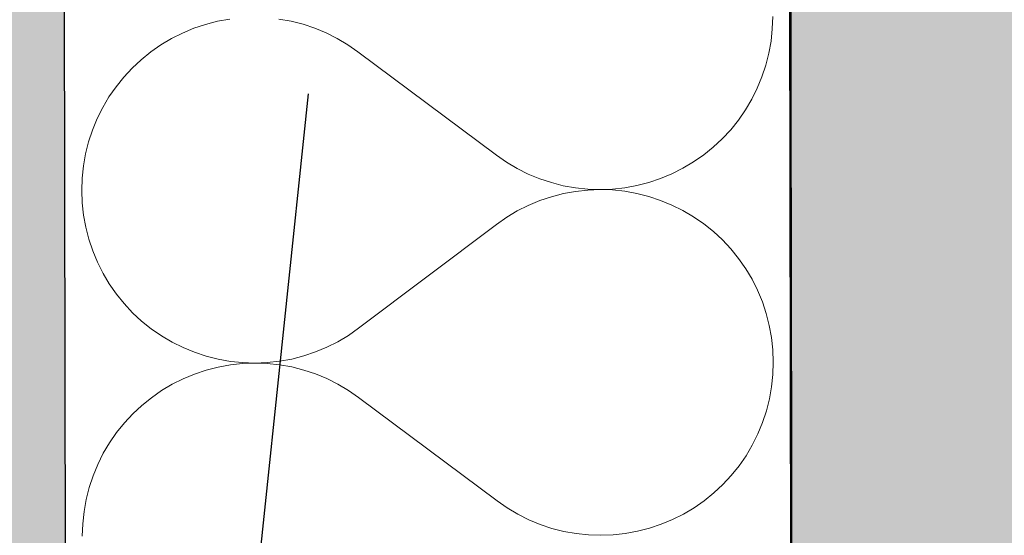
# Model space of a CAD drawing. Header units: millimetres. Extents: x -25972 to 4435, y -2839 to 20217.
# Tile 109 of 110: x -11142 to -10925, y 9657 to 9770. Entities that reach past the tile are written whole.
import ezdxf

# ---------------------------------------------------------------- set-up
doc = ezdxf.new("R2010")
doc.units = ezdxf.units.MM
doc.header["$MEASUREMENT"] = 0
doc.linetypes.add('Wipeout_Contour', pattern=[1000, 0, -1000])
for name, color, linetype in [('7._POHLED ZÁPADNÍ_2_3D prvky fasada nove', 7, 'Continuous'), ('7._POHLED ZÁPADNÍ_2_Konstrukce - nosné', 7, 'Continuous'), ('7._POHLED ZÁPADNÍ_2_Nové_Konstrukce - nosné', 7, 'Continuous'), ('7._POHLED ZÁPADNÍ_2_Nové_Kóty - SP', 7, 'Continuous'), ('7._POHLED ZÁPADNÍ_2_Nové_Výplně – Řezové', 7, 'Continuous'), ('7._POHLED ZÁPADNÍ_2_Nové_VÝTAH VAR 1', 7, 'Continuous'), ('7._POHLED ZÁPADNÍ_2_Výplně – Řezové', 7, 'Continuous')]:
    doc.layers.add(name, color=color, linetype=linetype)

# ---------------------------------------------------------------- blocks, each defined once
blk = doc.blocks.new('*X3', base_point=(-26263.07, -5016.56))
at = {"layer": '7._POHLED ZÁPADNÍ_2_Nové_Výplně – Řezové', "color": 21, "linetype": 'Continuous', "lineweight": 20, "true_color": 0xffaaaa}
for p, q in [((-11128.04, 9772.82), (-11128.13, 9770.1)), ((-11128.13, 9770.1), (-11128.03, 9767.38)), ((-11024.6, 9768.74), (-11027.18, 9767.87)), ((-11021.97, 9769.42), (-11024.6, 9768.74)), ((-11019.29, 9769.91), (-11021.97, 9769.42)), ((-11016.59, 9770.2), (-11019.29, 9769.91)), ((-11013.87, 9770.31), (-11016.59, 9770.2)), ((-11011.15, 9770.22), (-11013.87, 9770.31)), ((-11008.45, 9769.93), (-11011.15, 9770.22)), ((-11005.77, 9769.46), (-11008.45, 9769.93)), ((-11003.13, 9768.79), (-11005.77, 9769.46)), ((-11000.55, 9767.94), (-11003.13, 9768.79)), ((-11128.03, 9767.38), (-11127.73, 9764.68)), ((-11029.69, 9766.82), (-11032.12, 9765.6)), ((-11027.18, 9767.87), (-11029.69, 9766.82)), ((-10998.03, 9766.9), (-11000.55, 9767.94)), ((-10995.6, 9765.69), (-10998.03, 9766.9)), ((-11127.73, 9764.68), (-11127.25, 9762)), ((-11034.46, 9764.21), (-11036.69, 9762.65)), ((-11032.12, 9765.6), (-11034.46, 9764.21)), ((-10993.25, 9764.31), (-10995.6, 9765.69)), ((-10991.02, 9762.76), (-10993.25, 9764.31)), ((-11127.25, 9762), (-11126.57, 9759.37)), ((-11067.12, 9739.73), (-11036.69, 9762.65)), ((-10988.89, 9761.06), (-10991.02, 9762.76)), ((-10986.9, 9759.21), (-10988.89, 9761.06)), ((-11126.57, 9759.37), (-11125.7, 9756.79)), ((-10985.04, 9757.22), (-10986.9, 9759.21)), ((-11125.7, 9756.79), (-11124.66, 9754.27)), ((-10983.33, 9755.11), (-10985.04, 9757.22)), ((-11124.66, 9754.27), (-11123.44, 9751.84)), ((-10981.77, 9752.88), (-10983.33, 9755.11)), ((-11123.44, 9751.84), (-11122.04, 9749.51)), ((-10980.38, 9750.54), (-10981.77, 9752.88)), ((-11122.04, 9749.51), (-11120.49, 9747.28)), ((-10979.16, 9748.11), (-10980.38, 9750.54)), ((-11120.49, 9747.28), (-11118.77, 9745.16)), ((-10978.11, 9745.6), (-10979.16, 9748.11)), ((-11118.77, 9745.16), (-11116.92, 9743.17)), ((-10977.25, 9743.02), (-10978.11, 9745.6)), ((-11116.92, 9743.17), (-11114.92, 9741.32)), ((-10976.57, 9740.38), (-10977.25, 9743.02)), ((-11114.92, 9741.32), (-11112.8, 9739.62)), ((-10976.08, 9737.71), (-10976.57, 9740.38)), ((-11112.8, 9739.62), (-11110.56, 9738.08)), ((-11071.69, 9736.78), (-11069.36, 9738.18)), ((-11069.36, 9738.18), (-11067.12, 9739.73)), ((-11110.56, 9738.08), (-11108.22, 9736.69)), ((-11108.22, 9736.69), (-11105.78, 9735.48)), ((-11074.12, 9735.56), (-11071.69, 9736.78)), ((-10975.78, 9735), (-10976.08, 9737.71)), ((-11105.78, 9735.48), (-11103.27, 9734.44)), ((-11103.27, 9734.44), (-11100.68, 9733.59)), ((-11079.21, 9733.64), (-11076.63, 9734.51)), ((-11076.63, 9734.51), (-11074.12, 9735.56)), ((-10975.68, 9732.28), (-10975.78, 9735)), ((-11100.68, 9733.59), (-11098.05, 9732.93)), ((-11098.05, 9732.93), (-11095.37, 9732.45)), ((-11095.37, 9731.68), (-11098.04, 9731.19)), ((-11095.37, 9732.45), (-11092.66, 9732.16)), ((-11092.66, 9731.97), (-11095.37, 9731.68)), ((-11092.66, 9732.16), (-11089.94, 9732.07)), ((-11089.94, 9732.07), (-11092.66, 9731.97)), ((-11089.94, 9732.07), (-11087.22, 9732.18)), ((-11087.22, 9731.98), (-11089.94, 9732.07)), ((-11087.22, 9732.18), (-11084.52, 9732.48)), ((-11084.52, 9731.69), (-11087.22, 9731.98)), ((-11084.52, 9732.48), (-11081.84, 9732.97)), ((-11081.84, 9731.21), (-11084.52, 9731.69)), ((-11081.84, 9732.97), (-11079.21, 9733.64)), ((-10975.77, 9729.56), (-10975.68, 9732.28)), ((-11103.26, 9729.65), (-11105.77, 9728.61)), ((-11100.68, 9730.52), (-11103.26, 9729.65)), ((-11098.04, 9731.19), (-11100.68, 9730.52)), ((-11079.2, 9730.54), (-11081.84, 9731.21)), ((-11076.62, 9729.69), (-11079.2, 9730.54)), ((-11074.11, 9728.65), (-11076.62, 9729.69)), ((-10976.06, 9726.86), (-10975.77, 9729.56)), ((-11108.2, 9727.39), (-11110.54, 9726)), ((-11105.77, 9728.61), (-11108.2, 9727.39)), ((-11071.67, 9727.43), (-11074.11, 9728.65)), ((-11069.33, 9726.05), (-11071.67, 9727.43)), ((-11110.54, 9726), (-11112.77, 9724.44)), ((-11067.1, 9724.5), (-11069.33, 9726.05)), ((-10976.54, 9724.18), (-10976.06, 9726.86)), ((-11112.77, 9724.44), (-11114.89, 9722.73)), ((-11067.1, 9724.5), (-11036.58, 9701.7)), ((-10977.21, 9721.54), (-10976.54, 9724.18)), ((-11116.88, 9720.88), (-11118.73, 9718.88)), ((-11114.89, 9722.73), (-11116.88, 9720.88)), ((-10978.06, 9718.96), (-10977.21, 9721.54)), ((-11118.73, 9718.88), (-11120.43, 9716.76)), ((-10979.1, 9716.45), (-10978.06, 9718.96)), ((-11120.43, 9716.76), (-11121.98, 9714.52)), ((-10980.31, 9714.01), (-10979.1, 9716.45)), ((-11121.98, 9714.52), (-11123.36, 9712.18)), ((-11123.36, 9712.18), (-11124.58, 9709.75)), ((-10981.7, 9711.67), (-10980.31, 9714.01)), ((-10983.24, 9709.43), (-10981.7, 9711.67)), ((-11124.58, 9709.75), (-11125.61, 9707.23)), ((-10984.95, 9707.31), (-10983.24, 9709.43)), ((-11125.61, 9707.23), (-11126.47, 9704.65)), ((-10986.8, 9705.32), (-10984.95, 9707.31)), ((-11126.47, 9704.65), (-11127.14, 9702.01)), ((-10990.9, 9701.75), (-10988.79, 9703.46)), ((-10988.79, 9703.46), (-10986.8, 9705.32)), ((-11127.14, 9702.01), (-11127.61, 9699.33)), ((-11036.58, 9701.7), (-11034.34, 9700.15)), ((-10993.14, 9700.2), (-10990.9, 9701.75)), ((-11127.61, 9699.33), (-11127.9, 9696.63)), ((-11034.34, 9700.15), (-11032, 9698.76)), ((-10995.47, 9698.8), (-10993.14, 9700.2)), ((-11032, 9698.76), (-11029.57, 9697.54)), ((-11029.57, 9697.54), (-11027.05, 9696.51)), ((-11000.42, 9696.54), (-10997.9, 9697.58)), ((-10997.9, 9697.58), (-10995.47, 9698.8)), ((-11127.9, 9696.63), (-11127.99, 9693.91)), ((-11027.05, 9696.51), (-11024.47, 9695.65)), ((-11024.47, 9695.65), (-11021.83, 9694.98)), ((-11021.83, 9694.98), (-11019.16, 9694.5)), ((-11008.31, 9694.51), (-11005.63, 9695)), ((-11005.63, 9695), (-11003, 9695.68)), ((-11003, 9695.68), (-11000.42, 9696.54)), ((-11127.99, 9693.91), (-11127.89, 9691.19)), ((-11024.47, 9692.55), (-11027.04, 9691.68)), ((-11021.83, 9693.23), (-11024.47, 9692.55)), ((-11019.15, 9693.72), (-11021.83, 9693.23)), ((-11019.16, 9694.5), (-11016.45, 9694.21)), ((-11016.45, 9694.01), (-11019.15, 9693.72)), ((-11016.45, 9694.21), (-11013.73, 9694.12)), ((-11013.73, 9694.12), (-11016.45, 9694.01)), ((-11013.73, 9694.12), (-11011.01, 9694.22)), ((-11011.01, 9694.03), (-11013.73, 9694.12)), ((-11011.01, 9694.22), (-11008.31, 9694.51)), ((-11008.31, 9693.74), (-11011.01, 9694.03)), ((-11005.63, 9693.27), (-11008.31, 9693.74)), ((-11002.99, 9692.6), (-11005.63, 9693.27)), ((-11000.41, 9691.75), (-11002.99, 9692.6)), ((-11127.89, 9691.19), (-11127.6, 9688.49)), ((-11029.55, 9690.63), (-11031.98, 9689.41)), ((-11027.04, 9691.68), (-11029.55, 9690.63)), ((-10997.89, 9690.71), (-11000.41, 9691.75)), ((-10995.46, 9689.5), (-10997.89, 9690.71)), ((-11127.6, 9688.49), (-11127.11, 9685.81)), ((-11031.98, 9689.41), (-11034.32, 9688.02)), ((-10993.11, 9688.12), (-10995.46, 9689.5)), ((-11066.98, 9663.54), (-11036.55, 9686.46)), ((-11034.32, 9688.02), (-11036.55, 9686.46)), ((-10990.88, 9686.57), (-10993.11, 9688.12)), ((-10988.75, 9684.87), (-10990.88, 9686.57)), ((-11127.11, 9685.81), (-11126.43, 9683.17)), ((-10986.76, 9683.02), (-10988.75, 9684.87)), ((-11126.43, 9683.17), (-11125.56, 9680.6)), ((-10984.9, 9681.03), (-10986.76, 9683.02)), ((-11125.56, 9680.6), (-11124.52, 9678.08)), ((-10983.19, 9678.92), (-10984.9, 9681.03)), ((-11124.52, 9678.08), (-11123.3, 9675.65)), ((-10981.63, 9676.69), (-10983.19, 9678.92)), ((-11123.3, 9675.65), (-11121.9, 9673.32)), ((-10980.24, 9674.35), (-10981.63, 9676.69)), ((-11121.9, 9673.32), (-11120.35, 9671.09)), ((-10979.02, 9671.92), (-10980.24, 9674.35)), ((-11120.35, 9671.09), (-11118.64, 9668.97)), ((-10977.97, 9669.41), (-10979.02, 9671.92)), ((-11118.64, 9668.97), (-11116.78, 9666.98)), ((-10977.11, 9666.83), (-10977.97, 9669.41)), ((-11116.78, 9666.98), (-11114.78, 9665.13)), ((-10976.43, 9664.19), (-10977.11, 9666.83)), ((-11114.78, 9665.13), (-11112.66, 9663.43)), ((-11112.66, 9663.43), (-11110.42, 9661.88)), ((-11069.22, 9661.99), (-11066.98, 9663.54)), ((-10975.94, 9661.52), (-10976.43, 9664.19)), ((-11110.42, 9661.88), (-11108.08, 9660.5)), ((-11108.08, 9660.5), (-11105.64, 9659.29)), ((-11073.98, 9659.37), (-11071.55, 9660.59)), ((-11071.55, 9660.59), (-11069.22, 9661.99)), ((-10975.64, 9658.81), (-10975.94, 9661.52)), ((-11105.64, 9659.29), (-11103.13, 9658.25)), ((-11103.13, 9658.25), (-11100.54, 9657.4)), ((-11079.07, 9657.45), (-11076.49, 9658.32)), ((-11076.49, 9658.32), (-11073.98, 9659.37)), ((-10975.54, 9656.09), (-10975.64, 9658.81)), ((-11100.54, 9657.4), (-11097.91, 9656.73)), ((-11097.91, 9656.73), (-11095.23, 9656.26)), ((-11084.38, 9656.29), (-11081.7, 9656.77)), ((-11081.7, 9656.77), (-11079.07, 9657.45))]:
    blk.add_line(p, q, dxfattribs=at)
blk = doc.blocks.new('*X43', base_point=(-26263.07, -5016.56))
at = {"layer": '7._POHLED ZÁPADNÍ_2_Nové_Výplně – Řezové', "color": 21, "linetype": 'Continuous', "lineweight": 20, "true_color": 0xffaaaa}
for p, q in [((-10975.94, 9768.32), (-10975.85, 9771.03)), ((-11100.85, 9769.28), (-11103.43, 9768.41)), ((-11098.21, 9769.95), (-11100.85, 9769.28)), ((-11095.54, 9770.44), (-11098.21, 9769.95)), ((-11082.01, 9769.97), (-11084.69, 9770.45)), ((-11079.37, 9769.3), (-11082.01, 9769.97)), ((-11076.79, 9768.44), (-11079.37, 9769.3)), ((-11105.94, 9767.37), (-11108.37, 9766.15)), ((-11103.43, 9768.41), (-11105.94, 9767.37)), ((-11074.28, 9767.4), (-11076.79, 9768.44)), ((-11071.84, 9766.19), (-11074.28, 9767.4)), ((-10976.23, 9765.61), (-10975.94, 9768.32)), ((-11110.71, 9764.76), (-11112.94, 9763.2)), ((-11108.37, 9766.15), (-11110.71, 9764.76)), ((-11069.5, 9764.8), (-11071.84, 9766.19)), ((-11067.27, 9763.25), (-11069.5, 9764.8)), ((-10976.71, 9762.93), (-10976.23, 9765.61)), ((-11112.94, 9763.2), (-11115.06, 9761.49)), ((-11036.75, 9740.45), (-11067.27, 9763.25)), ((-10977.38, 9760.29), (-10976.71, 9762.93)), ((-11115.06, 9761.49), (-11117.05, 9759.63)), ((-10978.23, 9757.71), (-10977.38, 9760.29)), ((-11118.9, 9757.64), (-11120.6, 9755.52)), ((-11117.05, 9759.63), (-11118.9, 9757.64)), ((-10979.27, 9755.2), (-10978.23, 9757.71)), ((-11120.6, 9755.52), (-11122.15, 9753.28)), ((-11122.15, 9753.28), (-11123.53, 9750.94)), ((-10980.48, 9752.76), (-10979.27, 9755.2)), ((-10981.87, 9750.42), (-10980.48, 9752.76)), ((-11123.53, 9750.94), (-11124.75, 9748.51)), ((-10983.41, 9748.18), (-10981.87, 9750.42)), ((-11124.75, 9748.51), (-11125.78, 9745.99)), ((-10985.12, 9746.06), (-10983.41, 9748.18)), ((-11125.78, 9745.99), (-11126.64, 9743.41)), ((-10986.97, 9744.07), (-10985.12, 9746.06)), ((-11126.64, 9743.41), (-11127.31, 9740.77)), ((-10988.96, 9742.21), (-10986.97, 9744.07)), ((-11127.31, 9740.77), (-11127.79, 9738.09)), ((-11036.75, 9740.45), (-11034.51, 9738.9)), ((-10993.31, 9738.95), (-10991.07, 9740.5)), ((-10991.07, 9740.5), (-10988.96, 9742.21)), ((-11127.79, 9738.09), (-11128.07, 9735.39)), ((-11034.51, 9738.9), (-11032.17, 9737.51)), ((-10995.64, 9737.56), (-10993.31, 9738.95)), ((-11032.17, 9737.51), (-11029.74, 9736.3)), ((-11029.74, 9736.3), (-11027.22, 9735.26)), ((-11000.59, 9735.29), (-10998.08, 9736.33)), ((-10998.08, 9736.33), (-10995.64, 9737.56)), ((-11128.07, 9735.39), (-11128.16, 9732.67)), ((-11027.22, 9735.26), (-11024.64, 9734.4)), ((-11024.64, 9734.4), (-11022.01, 9733.73)), ((-11008.48, 9733.27), (-11005.8, 9733.75)), ((-11005.8, 9733.75), (-11003.17, 9734.43)), ((-11003.17, 9734.43), (-11000.59, 9735.29)), ((-11128.16, 9732.67), (-11128.06, 9729.95)), ((-11022, 9731.98), (-11024.64, 9731.3)), ((-11022.01, 9733.73), (-11019.33, 9733.25)), ((-11019.33, 9732.47), (-11022, 9731.98)), ((-11019.33, 9733.25), (-11016.62, 9732.97)), ((-11016.62, 9732.77), (-11019.33, 9732.47)), ((-11016.62, 9732.97), (-11013.9, 9732.87)), ((-11013.9, 9732.87), (-11016.62, 9732.77)), ((-11013.9, 9732.87), (-11011.18, 9732.97)), ((-11011.18, 9732.78), (-11013.9, 9732.87)), ((-11011.18, 9732.97), (-11008.48, 9733.27)), ((-11008.48, 9732.5), (-11011.18, 9732.78)), ((-11005.8, 9732.02), (-11008.48, 9732.5)), ((-11003.16, 9731.35), (-11005.8, 9732.02)), ((-11128.06, 9729.95), (-11127.77, 9727.25)), ((-11027.22, 9730.44), (-11029.73, 9729.39)), ((-11024.64, 9731.3), (-11027.22, 9730.44)), ((-11000.58, 9730.5), (-11003.16, 9731.35)), ((-10998.06, 9729.46), (-11000.58, 9730.5)), ((-10995.63, 9728.25), (-10998.06, 9729.46)), ((-11127.77, 9727.25), (-11127.28, 9724.57)), ((-11032.16, 9728.16), (-11034.49, 9726.77)), ((-11029.73, 9729.39), (-11032.16, 9728.16)), ((-10993.29, 9726.87), (-10995.63, 9728.25)), ((-11036.72, 9725.21), (-11067.16, 9702.3)), ((-11034.49, 9726.77), (-11036.72, 9725.21)), ((-10991.05, 9725.32), (-10993.29, 9726.87)), ((-10988.93, 9723.62), (-10991.05, 9725.32)), ((-11127.28, 9724.57), (-11126.6, 9721.93)), ((-10986.93, 9721.77), (-10988.93, 9723.62)), ((-11126.6, 9721.93), (-11125.74, 9719.36)), ((-10985.07, 9719.78), (-10986.93, 9721.77)), ((-11125.74, 9719.36), (-11124.69, 9716.84)), ((-10983.36, 9717.67), (-10985.07, 9719.78)), ((-11124.69, 9716.84), (-11123.47, 9714.41)), ((-10981.8, 9715.44), (-10983.36, 9717.67)), ((-11123.47, 9714.41), (-11122.08, 9712.08)), ((-10980.41, 9713.1), (-10981.8, 9715.44)), ((-11122.08, 9712.08), (-11120.52, 9709.84)), ((-10979.19, 9710.67), (-10980.41, 9713.1)), ((-10978.14, 9708.16), (-10979.19, 9710.67)), ((-11120.52, 9709.84), (-11118.81, 9707.73)), ((-11118.81, 9707.73), (-11116.95, 9705.74)), ((-10977.28, 9705.58), (-10978.14, 9708.16)), ((-11116.95, 9705.74), (-11114.95, 9703.89)), ((-10976.6, 9702.94), (-10977.28, 9705.58)), ((-11114.95, 9703.89), (-11112.83, 9702.19)), ((-11112.83, 9702.19), (-11110.59, 9700.64)), ((-11069.39, 9700.74), (-11067.16, 9702.3)), ((-10976.11, 9700.27), (-10976.6, 9702.94)), ((-11110.59, 9700.64), (-11108.25, 9699.26)), ((-11108.25, 9699.26), (-11105.82, 9698.05)), ((-11074.15, 9698.12), (-11071.72, 9699.35)), ((-11071.72, 9699.35), (-11069.39, 9700.74)), ((-10975.82, 9697.56), (-10976.11, 9700.27)), ((-11105.82, 9698.05), (-11103.3, 9697.01)), ((-11103.3, 9697.01), (-11100.72, 9696.16)), ((-11079.24, 9696.21), (-11076.66, 9697.08)), ((-11076.66, 9697.08), (-11074.15, 9698.12)), ((-10975.72, 9694.84), (-10975.82, 9697.56)), ((-11100.72, 9696.16), (-11098.08, 9695.49)), ((-11098.08, 9695.49), (-11095.4, 9695.02)), ((-11095.4, 9695.02), (-11092.7, 9694.73)), ((-11092.7, 9694.73), (-11089.98, 9694.64)), ((-11089.98, 9694.64), (-11087.26, 9694.75)), ((-11087.26, 9694.75), (-11084.55, 9695.04)), ((-11084.55, 9695.04), (-11081.88, 9695.53)), ((-11081.88, 9695.53), (-11079.24, 9696.21)), ((-10975.81, 9692.12), (-10975.72, 9694.84)), ((-11100.71, 9693.08), (-11103.29, 9692.22)), ((-11098.08, 9693.76), (-11100.71, 9693.08)), ((-11095.4, 9694.25), (-11098.08, 9693.76)), ((-11092.7, 9694.54), (-11095.4, 9694.25)), ((-11089.98, 9694.64), (-11092.7, 9694.54)), ((-11087.26, 9694.55), (-11089.98, 9694.64)), ((-11084.55, 9694.26), (-11087.26, 9694.55)), ((-11081.88, 9693.78), (-11084.55, 9694.26)), ((-11079.24, 9693.11), (-11081.88, 9693.78)), ((-11076.66, 9692.25), (-11079.24, 9693.11)), ((-11105.8, 9691.18), (-11108.24, 9689.96)), ((-11103.29, 9692.22), (-11105.8, 9691.18)), ((-11074.14, 9691.21), (-11076.66, 9692.25)), ((-11071.71, 9690), (-11074.14, 9691.21)), ((-10976.09, 9689.42), (-10975.81, 9692.12)), ((-11110.57, 9688.57), (-11112.81, 9687.01)), ((-11108.24, 9689.96), (-11110.57, 9688.57)), ((-11069.37, 9688.61), (-11071.71, 9690)), ((-11067.13, 9687.06), (-11069.37, 9688.61)), ((-10976.57, 9686.74), (-10976.09, 9689.42)), ((-11112.81, 9687.01), (-11114.92, 9685.3)), ((-11036.61, 9664.26), (-11067.13, 9687.06)), ((-10977.24, 9684.1), (-10976.57, 9686.74)), ((-11114.92, 9685.3), (-11116.91, 9683.44)), ((-10978.1, 9681.52), (-10977.24, 9684.1)), ((-11116.91, 9683.44), (-11118.76, 9681.45)), ((-11118.76, 9681.45), (-11120.47, 9679.33)), ((-10979.13, 9679.01), (-10978.1, 9681.52)), ((-11120.47, 9679.33), (-11122.01, 9677.09)), ((-10980.35, 9676.57), (-10979.13, 9679.01)), ((-11122.01, 9677.09), (-11123.4, 9674.75)), ((-10981.73, 9674.23), (-10980.35, 9676.57)), ((-11123.4, 9674.75), (-11124.61, 9672.32)), ((-10983.28, 9671.99), (-10981.73, 9674.23)), ((-11124.61, 9672.32), (-11125.65, 9669.8)), ((-10984.98, 9669.87), (-10983.28, 9671.99)), ((-11125.65, 9669.8), (-11126.5, 9667.22)), ((-10986.83, 9667.88), (-10984.98, 9669.87)), ((-11126.5, 9667.22), (-11127.17, 9664.58)), ((-10988.82, 9666.02), (-10986.83, 9667.88)), ((-11127.17, 9664.58), (-11127.65, 9661.9)), ((-10993.17, 9662.76), (-10990.94, 9664.31)), ((-10990.94, 9664.31), (-10988.82, 9666.02)), ((-11036.61, 9664.26), (-11034.38, 9662.71)), ((-11034.38, 9662.71), (-11032.04, 9661.32)), ((-10995.51, 9661.37), (-10993.17, 9662.76)), ((-11127.65, 9661.9), (-11127.94, 9659.2)), ((-11032.04, 9661.32), (-11029.6, 9660.11)), ((-11029.6, 9660.11), (-11027.09, 9659.07)), ((-11000.45, 9659.1), (-10997.94, 9660.14)), ((-10997.94, 9660.14), (-10995.51, 9661.37)), ((-11127.94, 9659.2), (-11128.03, 9656.48)), ((-11027.09, 9659.07), (-11024.51, 9658.21)), ((-11024.51, 9658.21), (-11021.87, 9657.54)), ((-11005.67, 9657.56), (-11003.03, 9658.24)), ((-11003.03, 9658.24), (-11000.45, 9659.1)), ((-11021.87, 9657.54), (-11019.19, 9657.06)), ((-11019.19, 9657.06), (-11016.49, 9656.78)), ((-11016.49, 9656.78), (-11013.77, 9656.68)), ((-11013.77, 9656.68), (-11011.05, 9656.78)), ((-11011.05, 9656.78), (-11008.34, 9657.08)), ((-11008.34, 9657.08), (-11005.67, 9657.56))]:
    blk.add_line(p, q, dxfattribs=at)

msp = doc.modelspace()

# ---------------------------------------------------------------- hatches: boundary and pattern name
at = {"layer": '7._POHLED ZÁPADNÍ_2_Nové_Výplně – Řezové', "linetype": 'Continuous', "lineweight": 0, "true_color": 0x3f2a2a}
msp.add_hatch(color=19, dxfattribs=at).paths.add_polyline_path([(-11131.41, 9414.66), (-11131.41, 11544.66), (-11181.41, 11494.66), (-11181.41, 9464.66)])

# ---------------------------------------------------------------- linework, layer by layer
at = {"layer": '7._POHLED ZÁPADNÍ_2_Nové_VÝTAH VAR 1', "color": 1, "linetype": 'Continuous', "lineweight": 25}
msp.add_line((-11131.41, 9414.66), (-11131.41, 11544.66), dxfattribs=at)

# ---------------------------------------------------------------- next in the draw order: wipeouts: each hides what was drawn before it
at = {"color": 254, "linetype": 'Wipeout_Contour', "lineweight": 0, "ltscale": 80254.481225}
msp.add_wipeout([(-11138.26, 13216.91), (-11130.68, 9083.29), (-10970.65, 9067.25), (-10978.26, 13217.2), (-10988.26, 13217.18)], dxfattribs=at).dxf.layer = '7._POHLED ZÁPADNÍ_2_Nové_Výplně – Řezové'

# ---------------------------------------------------------------- next in the draw order: hatches: boundary and pattern name
at = {"layer": '7._POHLED ZÁPADNÍ_2_Výplně – Řezové', "linetype": 'Continuous', "lineweight": 13}
msp.add_hatch(color=254, dxfattribs=at).paths.add_polyline_path([(-10522.58, 10117.63), (-10972.58, 10116.81), (-10970.65, 9067.25), (-10520.57, 9022.13)])

# ---------------------------------------------------------------- next in the draw order: linework, layer by layer
at = {"layer": '7._POHLED ZÁPADNÍ_2_Konstrukce - nosné', "color": 7, "linetype": 'Continuous', "lineweight": 50, "flags": 128}
msp.add_lwpolyline([(-10972.58, 10116.81), (-10970.65, 9067.25)], dxfattribs=at)
at = {"layer": '7._POHLED ZÁPADNÍ_2_Nové_Konstrukce - nosné', "color": 1, "linetype": 'Continuous', "lineweight": 25, "flags": 128}
for points in [[(-10970.65, 9067.25), (-10978.26, 13217.2)], [(-11138.26, 13216.91), (-11130.68, 9083.29)]]:
    msp.add_lwpolyline(points, dxfattribs=at)

# ---------------------------------------------------------------- next in the draw order: block references
at = {"layer": '7._POHLED ZÁPADNÍ_2_3D prvky fasada nove', "color": 9, "linetype": 'Continuous', "lineweight": 13}
msp.add_blockref('*X3', (-26263.07, -5016.56), dxfattribs=at)

# ---------------------------------------------------------------- next in the draw order: wipeouts: each hides what was drawn before it
at = {"color": 254, "linetype": 'Wipeout_Contour', "lineweight": 0, "ltscale": 80296.695962}
msp.add_wipeout([(-11138.15, 13216.92), (-11130.82, 9083.32), (-10970.82, 9083.6), (-10978.15, 13217.2), (-11038.15, 13217.09)], dxfattribs=at).dxf.layer = '7._POHLED ZÁPADNÍ_2_Nové_Výplně – Řezové'

# ---------------------------------------------------------------- next in the draw order: linework, layer by layer
at = {"layer": '7._POHLED ZÁPADNÍ_2_Nové_Konstrukce - nosné', "color": 1, "linetype": 'Continuous', "lineweight": 25, "flags": 128}
for points in [[(-10970.82, 9083.6), (-10978.15, 13217.2)], [(-11138.15, 13216.92), (-11130.82, 9083.32)]]:
    msp.add_lwpolyline(points, dxfattribs=at)
at = {"layer": '7._POHLED ZÁPADNÍ_2_Nové_Kóty - SP', "color": 1, "linetype": 'Continuous', "lineweight": 25}
msp.add_line((-11129, 9269.14), (-11078.19, 9753.98), dxfattribs=at)

# ---------------------------------------------------------------- next in the draw order: block references
at = {"layer": '7._POHLED ZÁPADNÍ_2_3D prvky fasada nove', "color": 9, "linetype": 'Continuous', "lineweight": 13}
msp.add_blockref('*X43', (-26263.07, -5016.56), dxfattribs=at)

doc.saveas('drawing.dxf')
